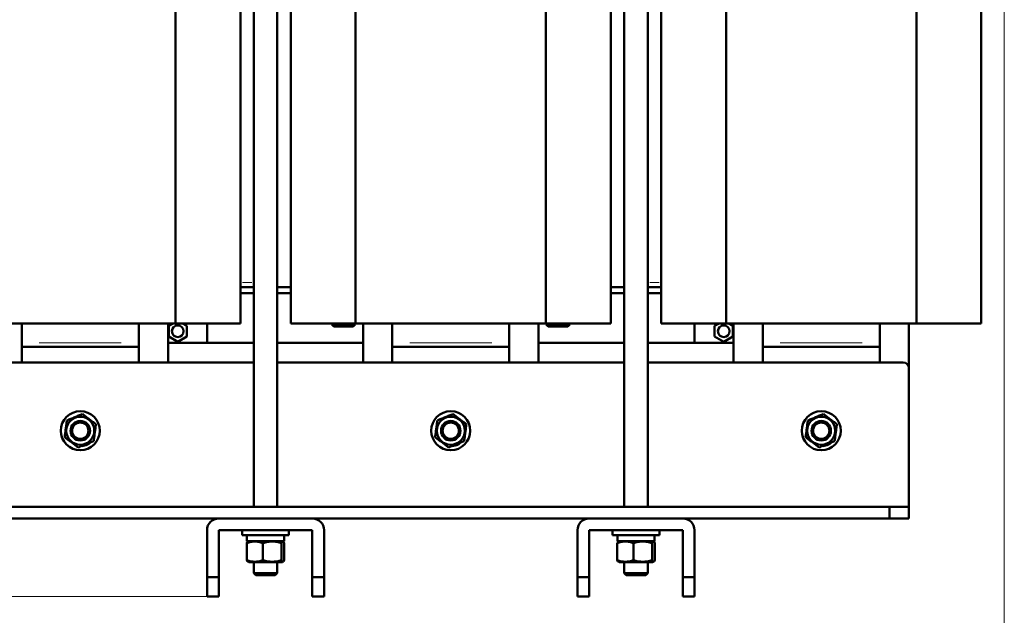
# Model space of a CAD drawing. Header units: millimetres. Extents: x 0 to 1198, y 0 to 1680.
# Tile 3 of 5: x 401 to 906, y 335 to 640. Entities that reach past the tile are written whole.
import ezdxf

# ---------------------------------------------------------------- set-up
doc = ezdxf.new("R2010")
doc.units = ezdxf.units.MM
doc.header["$LTSCALE"] = 4
doc.linetypes.add('SLD-Сплошная', pattern=[0])
doc.styles.add('SLDTEXTSTYLE0', font='TXT', dxfattribs={"width": 0.7})
doc.styles.add('SLDTEXTSTYLE1', font='TXT', dxfattribs={"width": 0.7, "bigfont": 'bigfont'})
doc.dimstyles.new('SLDDIMSTYLE0', dxfattribs={"dimtxt": 20, "dimasz": 20, "dimexe": 0, "dimexo": 0.0625, "dimgap": 5, "dimtad": 2, "dimdec": 1, "dimrnd": 1e-09, "dimzin": 12, "dimdsep": 46, "dimtxsty": 'SLDTEXTSTYLE0', "dimsah": 1, "dimcen": 0.09, "dimadec": 0, "dimazin": 3, "dimtfac": 1, "dimtdec": 3, "dimtofl": 0, "dimtmove": 0, "dimatfit": 3, "dimfxl": 1, "dimfrac": 2, "dimtolj": 1, "dimtzin": 12, "dimarcsym": 0})

# ---------------------------------------------------------------- blocks, each defined once
blk = doc.blocks.new('_D')
at = {"color": 7, "linetype": 'SLD-Сплошная', "lineweight": 0}
for p, q in [((351.64, 837.77), (351.64, 268.81)), ((905.53, 715.08), (905.53, 268.81)), ((351.64, 272.81), (905.53, 272.81))]:
    blk.add_line(p, q, dxfattribs=at)
at = {"color": 7, "linetype": 'SLD-Сплошная', "lineweight": 18}
for points in [[(351.64, 272.81), (371.64, 269.73), (371.64, 275.89)], [(905.53, 272.81), (885.53, 275.89), (885.53, 269.73)]]:
    blk.add_solid(points, dxfattribs=at)
at = {"color": 7, "linetype": 'SLD-Сплошная', "lineweight": 18, "insert": (620.76, 298.59), "char_height": 20, "attachment_point": 1, "style": 'SLDTEXTSTYLE1'}
blk.add_mtext('Ш', dxfattribs=at)
blk = doc.blocks.new('_D_1')
at = {"color": 7, "linetype": 'SLD-Сплошная', "lineweight": 0}
for p, q in [((496.6, 944.81), (273.55, 944.81)), ((277.55, 344.81), (277.55, 944.81)), ((496.6, 344.81), (273.55, 344.81))]:
    blk.add_line(p, q, dxfattribs=at)
at = {"color": 7, "linetype": 'SLD-Сплошная', "lineweight": 18}
for points in [[(277.55, 944.81), (274.47, 924.81), (280.63, 924.81)], [(277.55, 344.81), (280.63, 364.81), (274.47, 364.81)]]:
    blk.add_solid(points, dxfattribs=at)
at = {"color": 7, "linetype": 'SLD-Сплошная', "lineweight": 18, "insert": (251.77, 638.41), "char_height": 20, "attachment_point": 1, "rotation": 90, "style": 'SLDTEXTSTYLE1'}
blk.add_mtext('В', dxfattribs=at)

msp = doc.modelspace()

# ---------------------------------------------------------------- linework, layer by layer
at = {"color": 7, "linetype": 'SLD-Сплошная', "lineweight": 50}
for p, q in [((520.64, 839.71), (520.64, 390.81)), ((532.64, 390.81), (532.64, 839.71)), ((710.64, 839.71), (710.64, 390.81)), ((722.64, 390.81), (722.64, 839.71)), ((480.42, 814.81), (480.42, 484.81)), ((513.74, 484.81), (513.74, 814.81)), ((539.55, 814.81), (539.55, 484.81)), ((572.87, 484.81), (572.87, 814.81)), ((670.42, 814.81), (670.42, 484.81)), ((703.74, 484.81), (703.74, 814.81)), ((729.55, 814.81), (729.55, 484.81)), ((762.87, 484.81), (762.87, 814.81)), ((860.42, 814.81), (860.42, 484.81)), ((893.74, 484.81), (893.74, 814.81)), ((513.74, 503.31), (520.64, 503.31)), ((520.64, 500.31), (513.74, 500.31)), ((532.64, 503.31), (539.55, 503.31)), ((539.55, 500.31), (532.64, 500.31)), ((703.74, 503.31), (710.64, 503.31)), ((710.64, 500.31), (703.74, 500.31)), ((722.64, 503.31), (729.55, 503.31)), ((729.55, 500.31), (722.64, 500.31)), ((382.87, 484.81), (480.42, 484.81)), ((401.64, 484.81), (401.64, 474.81)), ((461.64, 484.81), (461.64, 474.81)), ((476.64, 484.81), (476.64, 464.81)), ((476.97, 483.51), (479.22, 484.81)), ((480.42, 484.81), (513.74, 484.81)), ((484.07, 484.81), (486.32, 483.51)), ((496.64, 474.81), (496.64, 484.81)), ((496.64, 484.81), (496.64, 474.81)), ((539.55, 484.81), (572.87, 484.81)), ((560.64, 484.81), (560.64, 484.31)), ((572.64, 484.31), (572.64, 484.81)), ((572.87, 484.81), (670.42, 484.81)), ((576.64, 464.81), (576.64, 484.81)), ((591.64, 484.81), (591.64, 474.81)), ((651.64, 484.81), (651.64, 474.81)), ((666.64, 484.81), (666.64, 464.81)), ((670.42, 484.81), (703.74, 484.81)), ((670.64, 484.81), (670.64, 484.31)), ((682.64, 484.31), (682.64, 484.81)), ((729.55, 484.81), (762.87, 484.81)), ((746.64, 484.81), (746.64, 474.81)), ((756.97, 483.51), (759.22, 484.81)), ((762.87, 484.81), (860.42, 484.81)), ((764.07, 484.81), (766.32, 483.51)), ((766.64, 464.81), (766.64, 484.81)), ((781.64, 484.81), (781.64, 474.81)), ((841.64, 484.81), (841.64, 474.81)), ((856.64, 484.81), (856.64, 461.81)), ((860.42, 484.81), (893.74, 484.81)), ((476.97, 478.11), (476.97, 483.51)), ((486.32, 483.51), (486.32, 478.11)), ((560.64, 484.31), (561.64, 483.31)), ((560.64, 484.31), (572.64, 484.31)), ((561.64, 483.31), (566.64, 483.31)), ((566.64, 483.31), (571.64, 483.31)), ((571.64, 483.31), (572.64, 484.31)), ((670.64, 484.31), (671.64, 483.31)), ((670.64, 484.31), (682.64, 484.31)), ((671.64, 483.31), (676.64, 483.31)), ((676.64, 483.31), (681.64, 483.31)), ((681.64, 483.31), (682.64, 484.31)), ((756.97, 478.11), (756.97, 483.51)), ((766.32, 483.51), (766.32, 478.11)), ((401.64, 474.81), (401.64, 472.81)), ((461.64, 474.81), (461.64, 472.81)), ((476.64, 474.81), (520.64, 474.81)), ((481.64, 475.41), (476.97, 478.11)), ((486.32, 478.11), (481.64, 475.41)), ((532.64, 474.81), (576.64, 474.81)), ((591.64, 474.81), (591.64, 472.81)), ((651.64, 474.81), (651.64, 472.81)), ((666.64, 474.81), (710.64, 474.81)), ((722.64, 474.81), (766.64, 474.81)), ((761.64, 475.41), (756.97, 478.11)), ((766.32, 478.11), (761.64, 475.41)), ((781.64, 474.81), (781.64, 472.81)), ((841.64, 474.81), (841.64, 472.81)), ((401.64, 472.81), (401.64, 464.81)), ((401.64, 472.81), (461.64, 472.81)), ((461.64, 464.81), (461.64, 472.81)), ((591.64, 472.81), (651.64, 472.81)), ((591.64, 472.81), (591.64, 464.81)), ((651.64, 464.81), (651.64, 472.81)), ((781.64, 472.81), (841.64, 472.81)), ((781.64, 472.81), (781.64, 464.81)), ((841.64, 464.81), (841.64, 472.81)), ((401.64, 464.81), (389.64, 464.81)), ((401.64, 464.81), (461.64, 464.81)), ((520.64, 464.81), (461.64, 464.81)), ((591.64, 464.81), (532.64, 464.81)), ((591.64, 464.81), (651.64, 464.81)), ((710.64, 464.81), (651.64, 464.81)), ((781.64, 464.81), (722.64, 464.81)), ((781.64, 464.81), (841.64, 464.81)), ((853.64, 464.81), (841.64, 464.81)), ((856.64, 390.81), (856.64, 461.81)), ((434.69, 422.46), (434.52, 422.88)), ((436.84, 423.78), (436.02, 423.16)), ((624.69, 422.46), (624.52, 422.88)), ((626.84, 423.78), (626.02, 423.16)), ((814.69, 422.46), (814.52, 422.88)), ((816.84, 423.78), (816.02, 423.16)), ((396.64, 390.81), (846.64, 390.81)), ((846.64, 390.81), (846.64, 384.81)), ((846.64, 390.81), (856.64, 390.81)), ((856.64, 384.81), (856.64, 390.81)), ((502.64, 384.81), (396.64, 384.81)), ((502.64, 384.81), (550.64, 384.81)), ((692.64, 384.81), (550.64, 384.81)), ((692.64, 384.81), (740.64, 384.81)), ((846.64, 384.81), (740.64, 384.81)), ((856.64, 384.81), (846.64, 384.81)), ((496.64, 354.81), (496.64, 378.81)), ((550.64, 378.81), (502.64, 378.81)), ((502.64, 378.81), (502.64, 354.81)), ((514.64, 378.81), (514.64, 376.31)), ((538.64, 376.31), (538.64, 378.81)), ((550.64, 354.81), (550.64, 378.81)), ((556.64, 378.81), (556.64, 354.81)), ((686.64, 378.81), (686.64, 354.81)), ((692.64, 378.81), (740.64, 378.81)), ((692.64, 354.81), (692.64, 378.81)), ((704.64, 378.81), (704.64, 376.31)), ((728.64, 376.31), (728.64, 378.81)), ((740.64, 378.81), (740.64, 354.81)), ((746.64, 354.81), (746.64, 378.81)), ((514.64, 376.31), (538.64, 376.31)), ((517.09, 376.31), (517.09, 373.21)), ((536.19, 373.21), (536.19, 376.31)), ((704.64, 376.31), (728.64, 376.31)), ((707.09, 376.31), (707.09, 373.21)), ((726.19, 373.21), (726.19, 376.31)), ((517.04, 372.19), (517.04, 363.43)), ((517.09, 373.21), (536.19, 373.21)), ((517.57, 372.95), (517.54, 372.93)), ((518.02, 373.21), (517.57, 372.95)), ((525.29, 363.43), (525.29, 372.19)), ((534.89, 363.43), (534.89, 372.19)), ((535.72, 372.95), (535.27, 373.21)), ((536.24, 363.43), (536.24, 372.19)), ((707.04, 372.19), (707.04, 363.43)), ((707.09, 373.21), (726.19, 373.21)), ((708.02, 373.21), (707.57, 372.95)), ((715.29, 363.43), (715.29, 372.19)), ((724.89, 363.43), (724.89, 372.19)), ((725.72, 372.95), (725.27, 373.21)), ((726.24, 363.43), (726.24, 372.19)), ((517.54, 362.69), (518.02, 362.41)), ((518.02, 362.41), (526.64, 362.41)), ((520.64, 362.41), (520.64, 356.81)), ((526.64, 362.41), (535.27, 362.41)), ((532.64, 356.81), (532.64, 362.41)), ((535.27, 362.41), (535.75, 362.69)), ((707.54, 362.69), (708.02, 362.41)), ((708.02, 362.41), (716.64, 362.41)), ((710.64, 362.41), (710.64, 356.81)), ((716.64, 362.41), (725.27, 362.41)), ((722.64, 356.81), (722.64, 362.41)), ((725.27, 362.41), (725.75, 362.69)), ((502.64, 354.81), (496.64, 354.81)), ((496.64, 344.81), (496.64, 354.81)), ((502.64, 354.81), (502.64, 344.81)), ((520.64, 356.81), (521.64, 355.81)), ((520.64, 356.81), (532.64, 356.81)), ((521.64, 355.81), (531.64, 355.81)), ((531.64, 355.81), (532.64, 356.81)), ((556.64, 354.81), (550.64, 354.81)), ((550.64, 344.81), (550.64, 354.81)), ((556.64, 354.81), (556.64, 344.81)), ((686.64, 354.81), (692.64, 354.81)), ((686.64, 344.81), (686.64, 354.81)), ((692.64, 354.81), (692.64, 344.81)), ((710.64, 356.81), (711.64, 355.81)), ((710.64, 356.81), (722.64, 356.81)), ((711.64, 355.81), (716.64, 355.81)), ((716.64, 355.81), (721.64, 355.81)), ((721.64, 355.81), (722.64, 356.81)), ((740.64, 354.81), (746.64, 354.81)), ((740.64, 344.81), (740.64, 354.81)), ((746.64, 354.81), (746.64, 344.81)), ((496.64, 344.81), (502.64, 344.81)), ((550.64, 344.81), (556.64, 344.81)), ((686.64, 344.81), (692.64, 344.81)), ((740.64, 344.81), (746.64, 344.81))]:
    msp.add_line(p, q, dxfattribs=at)
at = {"color": 8, "linetype": 'SLD-Сплошная', "lineweight": 18}
for p, q in [((514.77, 505.81), (519.61, 505.81)), ((723.68, 505.81), (728.51, 505.81)), ((410.64, 474.81), (452.64, 474.81)), ((600.64, 474.81), (642.64, 474.81)), ((790.64, 474.81), (832.64, 474.81))]:
    msp.add_line(p, q, dxfattribs=at)
at = {"color": 7, "linetype": 'SLD-Сплошная', "lineweight": 50, "flags": 128}
for points in [[(434.69, 422.46), (433.09, 421.98), (432.45, 421.89)], [(624.69, 422.46), (623.09, 421.98), (622.45, 421.89)], [(814.69, 422.46), (813.09, 421.98), (812.45, 421.89)]]:
    msp.add_lwpolyline(points, dxfattribs=at)
at = {"color": 7, "linetype": 'SLD-Сплошная', "lineweight": 50}
for centre, radius in [((481.64, 480.81), 3), ((761.64, 480.81), 3), ((431.64, 429.81), 10), ((621.64, 429.81), 10), ((811.64, 429.81), 10), ((431.64, 429.81), 7.19), ((431.64, 429.81), 5), ((621.64, 429.81), 7.19), ((621.64, 429.81), 5), ((811.64, 429.81), 7.19), ((811.64, 429.81), 5), ((431.64, 429.81), 4.17), ((621.64, 429.81), 4.17), ((811.64, 429.81), 4.17)]:
    msp.add_circle(centre, radius, dxfattribs=at)
for centre, radius, start, end in [((853.64, 461.81), 3, 0, 90), ((431.64, 429.81), 7.96, 292.5227, 303.3245), ((621.64, 429.81), 7.96, 292.5227, 303.3245), ((811.64, 429.81), 7.96, 292.5227, 303.3245), ((502.64, 378.81), 6, 90, 180), ((550.64, 378.81), 6, 0, 90), ((692.64, 378.81), 6, 90, 180), ((740.64, 378.81), 6, 0, 90)]:
    msp.add_arc(centre, radius, start, end, dxfattribs=at)
for points, knots in [([(424.77, 435.08), (424.68, 434.38), (424.59, 433.67), (424.4, 432.25), (424.3, 431.53), (424.16, 430.44), (424.11, 430.07), (424.02, 429.34), (423.97, 428.98), (423.83, 427.9), (423.74, 427.19), (423.64, 426.49)], [0, 0, 0, 0, 0.25, 0.25, 0.5, 0.5, 0.625, 0.625, 0.75, 0.75, 1, 1, 1, 1]), ([(432.77, 438.4), (432.12, 438.12), (431.46, 437.85), (430.13, 437.3), (429.46, 437.02), (428.44, 436.6), (428.1, 436.46), (427.42, 436.18), (427.08, 436.04), (426.08, 435.62), (425.42, 435.35), (424.77, 435.08)], [0, 0, 0, 0, 0.25, 0.25, 0.5, 0.5, 0.625, 0.625, 0.75, 0.75, 1, 1, 1, 1]), ([(439.64, 433.13), (439.08, 433.56), (438.52, 433.99), (437.37, 434.87), (436.8, 435.31), (435.92, 435.98), (435.63, 436.21), (435.05, 436.65), (434.76, 436.87), (433.9, 437.53), (433.33, 437.96), (432.77, 438.4)], [0, 0, 0, 0, 0.25, 0.25, 0.5, 0.5, 0.625, 0.625, 0.75, 0.75, 1, 1, 1, 1]), ([(614.77, 435.08), (614.68, 434.38), (614.59, 433.67), (614.4, 432.25), (614.3, 431.53), (614.16, 430.44), (614.11, 430.07), (614.02, 429.34), (613.97, 428.98), (613.83, 427.9), (613.74, 427.19), (613.64, 426.49)], [0, 0, 0, 0, 0.25, 0.25, 0.5, 0.5, 0.625, 0.625, 0.75, 0.75, 1, 1, 1, 1]), ([(622.77, 438.4), (622.12, 438.12), (621.46, 437.85), (620.13, 437.3), (619.46, 437.02), (618.44, 436.6), (618.1, 436.46), (617.42, 436.18), (617.08, 436.04), (616.08, 435.62), (615.42, 435.35), (614.77, 435.08)], [0, 0, 0, 0, 0.25, 0.25, 0.5, 0.5, 0.625, 0.625, 0.75, 0.75, 1, 1, 1, 1]), ([(629.64, 433.13), (629.08, 433.56), (628.52, 433.99), (627.37, 434.87), (626.8, 435.31), (625.92, 435.98), (625.63, 436.21), (625.05, 436.65), (624.76, 436.87), (623.9, 437.53), (623.33, 437.96), (622.77, 438.4)], [0, 0, 0, 0, 0.25, 0.25, 0.5, 0.5, 0.625, 0.625, 0.75, 0.75, 1, 1, 1, 1]), ([(804.77, 435.08), (804.68, 434.38), (804.59, 433.67), (804.4, 432.25), (804.3, 431.53), (804.16, 430.44), (804.11, 430.07), (804.02, 429.34), (803.97, 428.98), (803.83, 427.9), (803.74, 427.19), (803.64, 426.49)], [0, 0, 0, 0, 0.25, 0.25, 0.5, 0.5, 0.625, 0.625, 0.75, 0.75, 1, 1, 1, 1]), ([(812.77, 438.4), (812.12, 438.12), (811.46, 437.85), (810.13, 437.3), (809.46, 437.02), (808.44, 436.6), (808.1, 436.46), (807.42, 436.18), (807.08, 436.04), (806.08, 435.62), (805.42, 435.35), (804.77, 435.08)], [0, 0, 0, 0, 0.25, 0.25, 0.5, 0.5, 0.625, 0.625, 0.75, 0.75, 1, 1, 1, 1]), ([(819.64, 433.13), (819.08, 433.56), (818.52, 433.99), (817.37, 434.87), (816.8, 435.31), (815.92, 435.98), (815.63, 436.21), (815.05, 436.65), (814.76, 436.87), (813.9, 437.53), (813.33, 437.96), (812.77, 438.4)], [0, 0, 0, 0, 0.25, 0.25, 0.5, 0.5, 0.625, 0.625, 0.75, 0.75, 1, 1, 1, 1]), ([(438.52, 424.54), (438.61, 425.24), (438.7, 425.94), (438.89, 427.37), (438.98, 428.09), (439.13, 429.18), (439.17, 429.55), (439.27, 430.28), (439.32, 430.64), (439.46, 431.72), (439.55, 432.42), (439.64, 433.13)], [0, 0, 0, 0, 0.25, 0.25, 0.5, 0.5, 0.625, 0.625, 0.75, 0.75, 1, 1, 1, 1]), ([(628.52, 424.54), (628.61, 425.24), (628.7, 425.94), (628.89, 427.37), (628.98, 428.09), (629.13, 429.18), (629.17, 429.55), (629.27, 430.28), (629.32, 430.64), (629.46, 431.72), (629.55, 432.42), (629.64, 433.13)], [0, 0, 0, 0, 0.25, 0.25, 0.5, 0.5, 0.625, 0.625, 0.75, 0.75, 1, 1, 1, 1]), ([(818.52, 424.54), (818.61, 425.24), (818.7, 425.94), (818.89, 427.37), (818.98, 428.09), (819.13, 429.18), (819.17, 429.55), (819.27, 430.28), (819.32, 430.64), (819.46, 431.72), (819.55, 432.42), (819.64, 433.13)], [0, 0, 0, 0, 0.25, 0.25, 0.5, 0.5, 0.625, 0.625, 0.75, 0.75, 1, 1, 1, 1]), ([(423.64, 426.49), (424.2, 426.06), (424.77, 425.63), (425.91, 424.75), (426.49, 424.31), (427.37, 423.64), (427.66, 423.41), (428.24, 422.97), (428.53, 422.75), (429.39, 422.09), (429.95, 421.65), (430.52, 421.22)], [0, 0, 0, 0, 0.25, 0.25, 0.5, 0.5, 0.625, 0.625, 0.75, 0.75, 1, 1, 1, 1]), ([(430.52, 421.22), (431.17, 421.49), (431.83, 421.77), (433.16, 422.32), (433.83, 422.6), (434.85, 423.02), (435.19, 423.16), (435.87, 423.44), (436.2, 423.58), (437.2, 424), (437.86, 424.27), (438.52, 424.54)], [0, 0, 0, 0, 0.25, 0.25, 0.5, 0.5, 0.625, 0.625, 0.75, 0.75, 1, 1, 1, 1]), ([(613.64, 426.49), (614.2, 426.06), (614.77, 425.63), (615.91, 424.75), (616.49, 424.31), (617.37, 423.64), (617.66, 423.41), (618.24, 422.97), (618.53, 422.75), (619.39, 422.09), (619.95, 421.65), (620.52, 421.22)], [0, 0, 0, 0, 0.25, 0.25, 0.5, 0.5, 0.625, 0.625, 0.75, 0.75, 1, 1, 1, 1]), ([(620.52, 421.22), (621.17, 421.49), (621.83, 421.77), (623.16, 422.32), (623.83, 422.6), (624.85, 423.02), (625.19, 423.16), (625.87, 423.44), (626.2, 423.58), (627.2, 424), (627.86, 424.27), (628.52, 424.54)], [0, 0, 0, 0, 0.25, 0.25, 0.5, 0.5, 0.625, 0.625, 0.75, 0.75, 1, 1, 1, 1]), ([(803.64, 426.49), (804.2, 426.06), (804.77, 425.63), (805.91, 424.75), (806.49, 424.31), (807.37, 423.64), (807.66, 423.41), (808.24, 422.97), (808.53, 422.75), (809.39, 422.09), (809.95, 421.65), (810.52, 421.22)], [0, 0, 0, 0, 0.25, 0.25, 0.5, 0.5, 0.625, 0.625, 0.75, 0.75, 1, 1, 1, 1]), ([(810.52, 421.22), (811.17, 421.49), (811.83, 421.77), (813.16, 422.32), (813.83, 422.6), (814.85, 423.02), (815.19, 423.16), (815.87, 423.44), (816.2, 423.58), (817.2, 424), (817.86, 424.27), (818.52, 424.54)], [0, 0, 0, 0, 0.25, 0.25, 0.5, 0.5, 0.625, 0.625, 0.75, 0.75, 1, 1, 1, 1]), ([(517.04, 372.19), (517.72, 372.43), (518.39, 372.64), (519.77, 372.92), (520.46, 372.99), (521.51, 372.99), (521.86, 372.97), (522.56, 372.9), (522.9, 372.85), (523.94, 372.64), (524.62, 372.43), (525.29, 372.19)], [0, 0, 0, 0, 0.25, 0.25, 0.5, 0.5, 0.625, 0.625, 0.75, 0.75, 1, 1, 1, 1]), ([(525.29, 372.19), (526.07, 372.43), (526.86, 372.64), (528.46, 372.92), (529.27, 372.99), (530.49, 372.99), (530.9, 372.97), (531.71, 372.9), (532.11, 372.85), (533.31, 372.64), (534.11, 372.43), (534.89, 372.19)], [0, 0, 0, 0, 0.25, 0.25, 0.5, 0.5, 0.625, 0.625, 0.75, 0.75, 1, 1, 1, 1]), ([(534.89, 372.19), (535, 372.43), (535.11, 372.63), (535.34, 372.91), (535.45, 372.99), (535.62, 372.99), (535.68, 372.97), (535.79, 372.9), (535.85, 372.85), (536.02, 372.64), (536.13, 372.43), (536.24, 372.19)], [0, 0, 0, 0, 0.25, 0.25, 0.5, 0.5, 0.625, 0.625, 0.75, 0.75, 1, 1, 1, 1]), ([(707.04, 372.19), (707.72, 372.43), (708.39, 372.64), (709.77, 372.92), (710.46, 372.99), (711.51, 372.99), (711.86, 372.97), (712.56, 372.9), (712.9, 372.85), (713.94, 372.64), (714.62, 372.43), (715.29, 372.19)], [0, 0, 0, 0, 0.25, 0.25, 0.5, 0.5, 0.625, 0.625, 0.75, 0.75, 1, 1, 1, 1]), ([(715.29, 372.19), (716.07, 372.43), (716.86, 372.64), (718.46, 372.92), (719.27, 372.99), (720.49, 372.99), (720.9, 372.97), (721.71, 372.9), (722.11, 372.85), (723.31, 372.64), (724.11, 372.43), (724.89, 372.19)], [0, 0, 0, 0, 0.25, 0.25, 0.5, 0.5, 0.625, 0.625, 0.75, 0.75, 1, 1, 1, 1]), ([(724.89, 372.19), (725, 372.43), (725.11, 372.63), (725.34, 372.91), (725.45, 372.99), (725.62, 372.99), (725.68, 372.97), (725.79, 372.9), (725.85, 372.85), (726.02, 372.64), (726.13, 372.43), (726.24, 372.19)], [0, 0, 0, 0, 0.25, 0.25, 0.5, 0.5, 0.625, 0.625, 0.75, 0.75, 1, 1, 1, 1]), ([(525.29, 363.43), (524.62, 363.18), (523.94, 362.98), (522.57, 362.7), (521.88, 362.63), (520.82, 362.63), (520.47, 362.64), (519.78, 362.72), (519.43, 362.77), (518.4, 362.98), (517.72, 363.18), (517.04, 363.43)], [0, 0, 0, 0, 0.25, 0.25, 0.5, 0.5, 0.625, 0.625, 0.75, 0.75, 1, 1, 1, 1]), ([(517.04, 363.43), (517.16, 363.18), (517.33, 362.81), (517.51, 362.75), (517.57, 362.73)], [0, 0, 0, 0, 0.682894, 1, 1, 1, 1]), ([(534.89, 363.43), (534.11, 363.19), (533.32, 362.98), (531.73, 362.7), (530.92, 362.63), (529.7, 362.63), (529.29, 362.64), (528.48, 362.72), (528.08, 362.77), (526.87, 362.98), (526.08, 363.18), (525.29, 363.43)], [0, 0, 0, 0, 0.25, 0.25, 0.5, 0.5, 0.625, 0.625, 0.75, 0.75, 1, 1, 1, 1]), ([(536.24, 363.43), (536.13, 363.18), (536.02, 362.98), (535.8, 362.7), (535.68, 362.63), (535.51, 362.63), (535.45, 362.64), (535.34, 362.72), (535.28, 362.77), (535.11, 362.98), (535, 363.18), (534.89, 363.43)], [0, 0, 0, 0, 0.25, 0.25, 0.5, 0.5, 0.625, 0.625, 0.75, 0.75, 1, 1, 1, 1]), ([(715.29, 363.43), (714.62, 363.18), (713.94, 362.98), (712.57, 362.7), (711.88, 362.63), (710.82, 362.63), (710.47, 362.64), (709.78, 362.72), (709.43, 362.77), (708.4, 362.98), (707.72, 363.18), (707.04, 363.43)], [0, 0, 0, 0, 0.25, 0.25, 0.5, 0.5, 0.625, 0.625, 0.75, 0.75, 1, 1, 1, 1]), ([(707.04, 363.43), (707.16, 363.18), (707.33, 362.81), (707.51, 362.75), (707.57, 362.73)], [0, 0, 0, 0, 0.682894, 1, 1, 1, 1]), ([(724.89, 363.43), (724.11, 363.19), (723.32, 362.98), (721.73, 362.7), (720.92, 362.63), (719.7, 362.63), (719.29, 362.64), (718.48, 362.72), (718.08, 362.77), (716.87, 362.98), (716.08, 363.18), (715.29, 363.43)], [0, 0, 0, 0, 0.25, 0.25, 0.5, 0.5, 0.625, 0.625, 0.75, 0.75, 1, 1, 1, 1]), ([(726.24, 363.43), (726.13, 363.18), (726.02, 362.98), (725.8, 362.7), (725.68, 362.63), (725.51, 362.63), (725.45, 362.64), (725.34, 362.72), (725.28, 362.77), (725.11, 362.98), (725, 363.18), (724.89, 363.43)], [0, 0, 0, 0, 0.25, 0.25, 0.5, 0.5, 0.625, 0.625, 0.75, 0.75, 1, 1, 1, 1])]:
    msp.add_open_spline(points, degree=3, knots=knots, dxfattribs=at)
for points in [[(517.57, 372.95), (517.39, 372.85), (517.21, 372.57), (517.04, 372.19)], [(707.57, 372.95), (707.39, 372.85), (707.21, 372.57), (707.04, 372.19)]]:
    msp.add_open_spline(points, degree=3, dxfattribs=at)

# ---------------------------------------------------------------- dimensions: what is measured, and where the dimension line sits
at = {"color": 7, "linetype": 'SLD-Сплошная', "lineweight": 18}
dim = msp.add_linear_dim(base=(277.55, 944.81), p1=(496.64, 344.81), p2=(496.64, 944.81), angle=90, text='В', dimstyle='SLDDIMSTYLE0', dxfattribs=at)
dim.commit()
dim.dimension.update_dxf_attribs({"geometry": '_D_1', "text_midpoint": (277.55, 644.81), "dimtype": 160})
dim = msp.add_linear_dim(base=(905.53, 272.81), p1=(351.64, 837.81), p2=(905.53, 715.12), text='Ш', dimstyle='SLDDIMSTYLE0', dxfattribs=at)
dim.commit()
dim.dimension.update_dxf_attribs({"geometry": '_D', "text_midpoint": (628.58, 272.81), "dimtype": 160})

doc.saveas('drawing.dxf')
